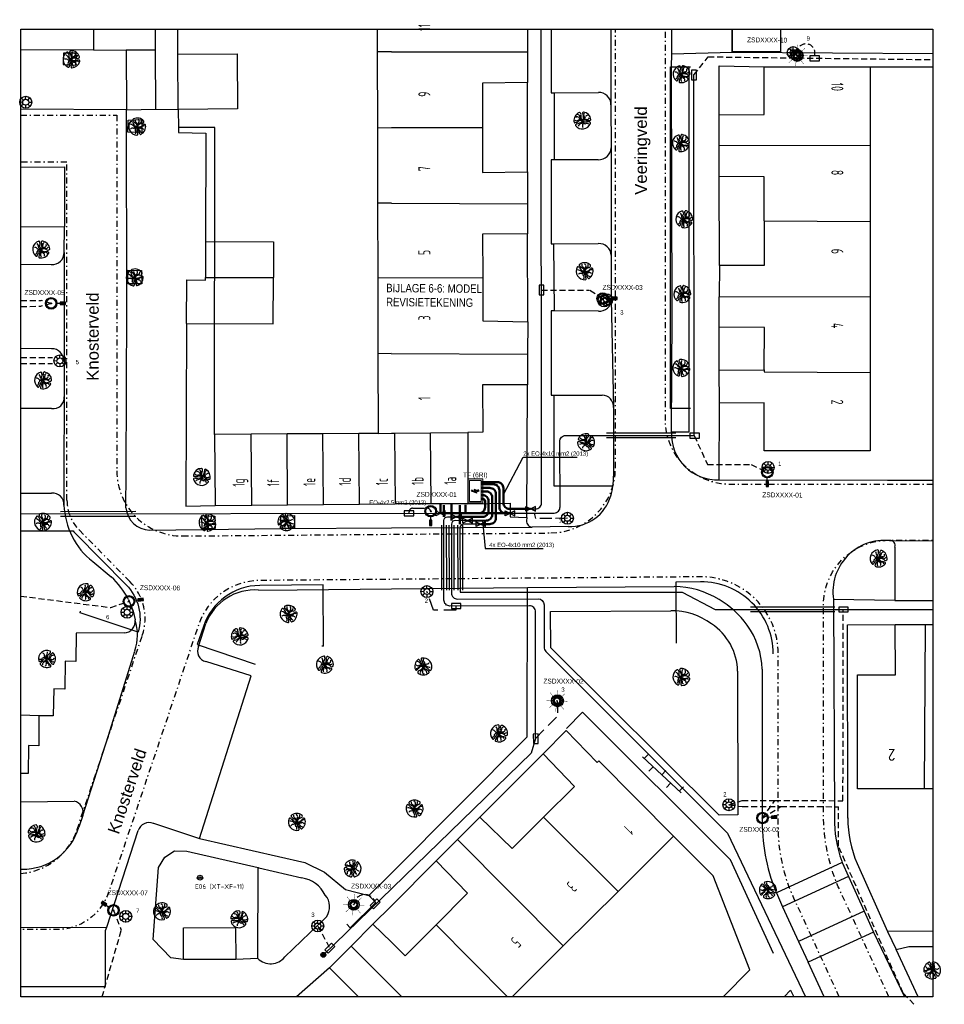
# Model space of a CAD drawing. Header units: metres. Extents: x 114969 to 115413, y 497285 to 497409.
# Tile 1 of 3: x 114969 to 115046, y 497285 to 497367. Entities that reach past the tile are written whole.
import ezdxf
from ezdxf.enums import TextEntityAlignment as Align

# ---------------------------------------------------------------- set-up
doc = ezdxf.new("R2010")
doc.units = ezdxf.units.M
doc.linetypes.add('DASHDOT', pattern=[1, 0.5, -0.25, 0, -0.25])
doc.linetypes.add('HIDDENX2', pattern=[0.75, 0.5, -0.25])
for name, color, linetype in [('0-layout-stempel', 7, 'Continuous'), ('3-nw-rijweg1', 252, 'DASHDOT'), ('3-nw-trb18-20-25', 252, 'Continuous'), ('3-nw-verkeersbord', 252, 'Continuous'), ('6-OV-bs- lichtmastnr', 252, 'Continuous'), ('6-ov-bs-mof', 92, 'Continuous'), ('6-OV-bs-netkabel 4x10mm²', 92, 'Continuous'), ('6-OV-bs-netkabel 4x2.5mm²', 92, 'HIDDENX2'), ('6-OV-nw-kast', 160, 'Continuous'), ('6-ov-nw-lichtmast nr', 2, 'Continuous'), ('6-OV-nw-lm 3.5m - -', 7, 'Continuous'), ('6-OV-nw-lm 5.0m - -', 7, 'Continuous'), ('6-OV-vw-netkabel 4x2.5mm²', 10, 'HIDDENX2'), ('B01_HOOFDGEBOUW', 252, 'Continuous'), ('B02_BIJGEBOUW', 252, 'Continuous'), ('B07_TUSSENMUUR', 252, 'Continuous'), ('B18_DAKRAND-BYG', 252, 'Continuous'), ('Q19_OVLIJNVOBJ', 252, 'Continuous'), ('Q21_LICHTMAST', 252, 'Continuous'), ('Q26_BOOM', 252, 'Continuous'), ('S03_TEGELVERH', 252, 'Continuous'), ('T02_RASTER', 252, 'Continuous'), ('T04_HEG', 252, 'Continuous'), ('V02_KNTOPENVERH', 252, 'Continuous'), ('V03_KNTTEGELPAD', 252, 'Continuous'), ('V06_KNTONVERHARD', 252, 'Continuous'), ('Z02_HUISNUMMER', 252, 'Continuous'), ('Z06_STRAATNAAM', 7, 'Continuous')]:
    doc.layers.add(name, color=color, linetype=linetype)
for name, color, linetype, lineweight in [('6-OV- bs- lichtmast', 252, 'Continuous', 30), ('6-OV-bs-mantelbuis', 124, 'Continuous', 30), ('6-OV-nw-aftakmof', 160, 'Continuous', 30), ('6-OV-nw-eindmof', 160, 'Continuous', 30), ('6-OV-nw-netkabel 4x10mm²', 160, 'Continuous', 50), ('6-OV-nw-netkabel 4x2.5mm²', 160, 'HIDDENX2', 30), ('6-OV-nw-tekst', 2, 'Continuous', 25), ('6-OV-nw-verbindingsmof', 160, 'Continuous', 30), ('6-OV-vw-netkabel 4x10mm²', 10, 'Continuous', 50)]:
    doc.layers.add(name, color=color, linetype=linetype, lineweight=lineweight)
doc.styles.add('NLCS-ISO', font='txt')
doc.styles.get("Standard").update_dxf_attribs({"font": 'isocp.shx'})
doc.styles.add('Stempel', font='arial.ttf')
doc.styles.add('Zaanstad', font='isocp-ie.shx')
doc.styles.add('Zaanstad 1-200 1.8mm', font='ARIALN.TTF', dxfattribs={"height": 0.36})
doc.styles.add('Zaanstad 1-200 2.0mm', font='ARIALN.TTF', dxfattribs={"height": 0.4})
doc.styles.add('Zaanstad 1-200 2.5mm', font='ARIALN.TTF', dxfattribs={"height": 0.5})
doc.dimstyles.new('1-200', dxfattribs={"dimtxt": 0.4, "dimasz": 0.4, "dimexe": 0.2, "dimexo": 0.2, "dimgap": 0.1, "dimtad": 1, "dimzin": 0, "dimdsep": 46, "dimtxsty": 'Zaanstad', "dimcen": 0, "dimclrd": 256, "dimclre": 256, "dimclrt": 2, "dimadec": 0, "dimazin": 0, "dimtfac": 1, "dimtofl": 0, "dimtmove": 0, "dimatfit": 3, "dimfxl": 1, "dimtfill": 1, "dimtolj": 1, "dimtzin": 0, "dimlwd": -1, "dimlwe": -1, "dimarcsym": 0})

# ---------------------------------------------------------------- blocks, each defined once
blk = doc.blocks.new('LM 5.0m Iris2550')
blk.add_hatch(color=256).paths.add_polyline_path([(0.1, 1.2), (-0.1, 1.2), (-0.1, 0.76), (0.1, 0.76)])
h = blk.add_hatch(color=256)
h.paths.add_polyline_path([(-0.48, 0, 1), (0.48, 0, 1)])
h.paths.add_polyline_path([(0.4, 0, -1), (-0.4, 0, -1)], flags=16)
h.paths.add_polyline_path([(0.036, 0, -1), (-0.036, 0, -1)], flags=0)
blk.add_lwpolyline([(0.1, 0.76), (0.1, 1.2), (-0.1, 1.2), (-0.1, 0.76)], close=True)
blk.add_lwpolyline([(0, 0.76), (0, 0.48)])
for radius in [0.48, 0.4, 0.036]:
    blk.add_circle((0, 0), radius)
blk = doc.blocks.new('Q21')
for p, q in [((-0.181, 0.172), (-0.363, 0.343)), ((-0.003, 0.25), (0.001, 0.5)), ((0.173, 0.18), (0.351, 0.353)), ((0.25, 0.008), (0.5, 0.015)), ((-0.25, -0.008), (-0.5, -0.015)), ((-0.186, -0.167), (-0.365, -0.341)), ((-0.01, -0.25), (-0.014, -0.5)), ((0.183, -0.171), (0.357, -0.336))]:
    blk.add_line(p, q)
for radius in [0.498, 0.25]:
    blk.add_circle((0, 0), radius)
blk = doc.blocks.new('6-OV-lichtmast paaltop')
h = blk.add_hatch(color=256)
h.dxf.hatch_style = 1
edge = h.paths.add_edge_path()
edge.add_arc((-0.014, -0.001), 0.39, 0, 360)
edge = h.paths.add_edge_path(flags=16)
edge.add_arc((-0.014, -0.001), 0.243, 0, 360)
edge = h.paths.add_edge_path(flags=16)
edge.add_arc((-0.014, -0.001), 0.0189, 0, 360)
at = {"const_width": 0.03}
for points in [[(-0.173, 0.419), (-0.321, 0.845)], [(0.167, 0.411), (0.362, 0.812)], [(-0.427, 0.177), (-0.84, 0.355)], [(0.404, 0.166), (0.822, 0.333)], [(-0.432, -0.169), (-0.85, -0.336)], [(-0.225, -0.399), (-0.421, -0.804)], [(0.123, -0.43), (0.272, -0.855)], [(0.401, -0.178), (0.799, -0.348)]]:
    blk.add_lwpolyline(points, dxfattribs=at)
for radius in [0.45, 0.243, 0.0189]:
    blk.add_circle((-0.014, -0.001), radius)
blk = doc.blocks.new('Q26')
at = {"layer": 'Q26_BOOM'}
for p, q in [((-0.527, 0.019), (-0.645, 0.034)), ((-0.209, -0.117), (-0.321, -0.128))]:
    blk.add_line(p, q, dxfattribs=at)
for centre, major_axis, start_param, end_param in [((-0.636, 0.097), (-0.0241, 0.0583), 1.024665, 2.606662), ((0.002, -0.002), (0.655, 0.271), 2.535797, 2.596041), ((0.002, -0.002), (-0.271, 0.655), -0.348923, 0.965001), ((-0.362, 0.383), (-0.097, 0.234), 1.768741, 2.853113), ((-0.481, 0.355), (-0.13, 0.314), 2.612349, 3.115767), ((-0.359, 0.255), (-0.072, 0.174), 4.703526, 6.306308), ((-0.184, -0.436), (0.466, 0.192), 1.192285, 1.533115), ((-0.266, -0.187), (-0.124, 0.301), -1.358672, -0.175445), ((-0.279, 0.404), (-0.078, 0.188), 4.139273, 5.498474), ((-0.255, -0.411), (-0.185, 0.447), -0.95315, -0.52522), ((0.351, 0.415), (-0.207, 0.502), 1.344201, 2.052209), ((0.298, 0.257), (-0.15, 0.364), 0.895208, 1.897319), ((0.683, 0.223), (-0.274, 0.663), 1.125564, 1.49745), ((0.447, 0.207), (-0.184, 0.446), 0.631641, 1.066689), ((-0.026, 0.644), (-0.024, 0.0581), -1.004572, -0.351689), ((0.028, 0.232), (-0.09, 0.217), 2.639785, 4.533853), ((-0.011, 0.415), (-0.159, 0.385), 2.780232, 3.75188), ((-0.173, 0.318), (-0.139, 0.337), 3.252571, 3.790453), ((0.139, -0.331), (-0.136, 0.33), -0.976179, 0.002173), ((0.057, -0.251), (-0.097, 0.236), -0.911442, -0.173813), ((-0.08, 0.567), (-0.06, 0.146), 3.564239, 5.278197), ((-0.459, 0.435), (-0.256, 0.62), 3.854582, 4.171499), ((25.92, -1.484), (-9.843, 23.826), 1.099651, 1.108372), ((0.3, 0.553), (-0.0301, 0.0728), -0.885218, 1.098078), ((0.441, 0.337), (-0.073, 0.177), 0.028718, 1.47064), ((0.002, -0.002), (-0.271, 0.655), 4.078991, 5.398213), ((0.497, 0.079), (-0.073, 0.178), -0.754765, 0.559178), ((-0.617, -0.184), (0.0584, 0.0241), 1.745772, 3.037935), ((0.002, -0.002), (-0.271, 0.655), 1.464959, 3.624234), ((-0.536, -0.312), (-0.082, 0.199), -0.463957, 0.1746), ((0.109, 3.256), (-1.303, 3.153), 2.564273, 2.623485), ((-0.134, -0.767), (-0.216, 0.522), -0.37361, 0.286888), ((-0.326, 0.346), (-0.182, 0.442), 2.996155, 3.506677), ((0.066, -0.525), (-0.091, 0.22), 0.235455, 1.35474), ((-0.269, 0.042), (-0.105, 0.254), 3.221347, 4.16076), ((-0.486, -0.063), (-0.188, 0.455), 3.743257, 4.446678), ((0.257, -0.089), (-0.103, 0.249), 0.848462, 2.43257), ((0.267, 0.081), (-0.106, 0.256), 1.481296, 2.199608), ((0.482, 0.379), (-0.246, 0.596), 2.162511, 2.428262), ((0.2, -0.555), (-0.082, 0.198), 4.637852, 6.076476), ((-4.308, -7.414), (-3.3, 7.989), -0.957067, -0.938241), ((-0.064, -1.385), (-0.459, 1.11), -0.903177, -0.680196), ((0.567, 0.21), (-0.155, 0.376), 2.104221, 2.592109), ((0.458, 0.22), (-0.107, 0.26), 2.299271, 3.390767), ((0.632, 0.34), (-0.209, 0.506), 2.511689, 2.773665), ((0.485, -0.406), (-0.0301, 0.0729), 3.623097, 5.379167), ((0.644, -0.16), (-0.0181, 0.0439), 2.775145, 4.077837)]:
    blk.add_ellipse(centre, major_axis=major_axis, ratio=1, start_param=start_param, end_param=end_param, dxfattribs=at)
blk = doc.blocks.new('S026')
for p, q in [((0, 0), (4.401, 0)), ((0.2, 0.5), (0.2, 0)), ((1.2, 0), (1.2, -0.5)), ((2.201, 0.5), (2.201, 0)), ((3.201, 0), (3.201, -0.5)), ((4.201, 0.5), (4.201, 0))]:
    blk.add_line(p, q)
blk = doc.blocks.new('N-SIE-VERKEERSBORD_PAAL')
blk.add_line((-0.3, 0), (0.3, 0))
for radius in [0.2, 0.0745]:
    blk.add_circle((0, 0), radius)
at = {"style": 'NLCS-ISO'}
blk.add_attdef('VERKEERSBORD', (0.2, 0.202), '', height=0.4, dxfattribs=at)
blk = doc.blocks.new('SKL-ET_TRANSFORMATORSTATION')
at = {"linetype": 'ByBlock', "lineweight": 0}
h = blk.add_hatch(color=0, dxfattribs=at)
h.paths.add_polyline_path([(1.45, -0.9), (1.45, 0.9), (-1.45, 0.9), (-1.45, -0.9)])
h.paths.add_polyline_path([(1.25, 0.7), (1.25, -0.7), (-1.25, -0.7), (-1.25, 0.7)], flags=16)
h = blk.add_hatch(color=7, dxfattribs=at)
edge = h.paths.add_edge_path()
edge.add_line((-0.03, 0.48), (-0.26, -0.17))
edge.add_line((-0.26, -0.17), (0.02, -0.05))
edge.add_line((0.02, -0.05), (-0.03, -0.28))
edge.add_line((-0.03, -0.28), (-0.11, -0.22))
edge.add_line((-0.11, -0.22), (-0.04, -0.46))
edge.add_line((-0.04, -0.46), (0.16, -0.31))
edge.add_line((0.16, -0.31), (0.06, -0.31))
edge.add_line((0.06, -0.31), (0.21, 0.15))
edge.add_line((0.21, 0.15), (-0.05, 0.04))
edge.add_line((-0.05, 0.04), (0.15, 0.42))
edge.add_arc((0.1, 0.58), 0.173, 218.3775, 285.2204, ccw=False)
at = {"color": 0, "linetype": 'ByBlock', "lineweight": 0}
blk.add_line((1.25, 0.7), (-1.25, 0.7), dxfattribs=at)
blk.add_line((-1.25, 0.7), (-1.25, -0.7))
for points in [[(-1.45, -0.9), (1.45, -0.9), (1.45, 0.9), (-1.45, 0.9)], [(-1.25, -0.7), (1.25, -0.7), (1.25, 0.7), (-1.25, 0.7)]]:
    blk.add_lwpolyline(points, close=True, dxfattribs=at)
at = {"color": 7, "linetype": 'ByBlock', "lineweight": 0}
blk.add_lwpolyline([(-0.03, 0.48), (-0.26, -0.17), (0.02, -0.05), (-0.03, -0.28), (-0.11, -0.22), (-0.04, -0.46), (0.16, -0.31), (0.06, -0.31), (0.21, 0.15), (-0.05, 0.04), (0.15, 0.42, -0.300218)], format="xyb", close=True, dxfattribs=at)
at = {"layer": '6-OV-nw-tekst', "style": 'Zaanstad 1-200 1.8mm'}
blk.add_attdef('TYPE', text='', height=0.36, dxfattribs=at).set_placement((-0.73, -0.02), align=Align.MIDDLE_CENTER)
blk = doc.blocks.new('6-eindmof')
at = {"linetype": 'ByBlock', "lineweight": -2, "ltscale": 0.3}
h = blk.add_hatch(color=0, dxfattribs=at)
h.dxf.hatch_style = 1
edge = h.paths.add_edge_path()
edge.add_arc((0, 0), 0.199, 0, 360)
at = {"color": 0, "linetype": 'ByBlock', "lineweight": -2, "ltscale": 0.3}
blk.add_circle((0, 0), 0.199, dxfattribs=at)
blk = doc.blocks.new('6-verbindingsmof')
at = {"color": 0, "linetype": 'ByBlock', "lineweight": -2, "ltscale": 0.3}
blk.add_lwpolyline([(0.4, 0.2), (-0.4, -0.2), (-0.4, 0.2), (0.4, -0.2)], close=True, dxfattribs=at)
blk = doc.blocks.new('6-mof')
blk.add_lwpolyline([(-0.4, 0.2), (-0.4, -0.2), (0.4, -0.2), (0.4, 0.2)], close=True)
blk = doc.blocks.new('6-aftakmof')
at = {"color": 0, "linetype": 'ByBlock', "lineweight": -2, "ltscale": 0.3}
blk.add_lwpolyline([(-0.4, 0.2), (-0.4, -0.2), (0.4, -0.2), (0.4, 0.2)], close=True, dxfattribs=at)

msp = doc.modelspace()

# ---------------------------------------------------------------- linework, layer by layer
at = {"layer": '0-layout-stempel', "ltscale": 2.5}
msp.add_lwpolyline([(114969.114, 497366.018), (115045.118, 497366.018), (115045.118, 497285.32), (114969.114, 497285.32)], close=True, dxfattribs=at)
at = {"layer": '3-nw-rijweg1'}
for p, q in [((115018.676, 497329.423), (115018.676, 497366.018)), ((114969.114, 497358.84), (114977.129, 497358.84)), ((114977.129, 497358.84), (114977.128, 497329.171)), ((114972.969, 497354.93), (114969.114, 497354.93)), ((114972.968, 497326.741), (114972.969, 497354.93)), ((114978.202, 497319.964), (114973.999, 497324.227)), ((114982.592, 497323.75), (115013.301, 497324.003)), ((114973.811, 497299.278), (114979.245, 497315.453))]:
    msp.add_line(p, q, dxfattribs=at)
at = {"layer": '3-nw-rijweg1', "flags": 128}
for points in [[(115045.118, 497328.049), (115028.256, 497328.049, -0.414214), (115022.836, 497333.469), (115022.836, 497366.018)], [(115041.471, 497285.32), (115037.418, 497294.124, -0.108276), (115036.005, 497300.572), (115036.005, 497317.969, -0.414214), (115041.425, 497323.389), (115045.118, 497323.389)], [(115037.332, 497285.32), (115033.581, 497293.468, -0.108276), (115032.245, 497299.565), (115032.245, 497313.926, 0.416623), (115025.772, 497320.345), (115023.403, 497320.326), (114994.604, 497320.089), (114989.028, 497320.043, 0.319902), (114983.935, 497316.35), (114983.327, 497314.541), (114976.441, 497294.045, -0.322169), (114972.1, 497290.924), (114969.114, 497290.924)]]:
    msp.add_lwpolyline(points, format="xyb", dxfattribs=at)
at = {"layer": '3-nw-rijweg1'}
for centre, radius, start, end in [((114982.548, 497329.17), 5.42, 179.99671, 270.47094), ((115013.256, 497329.423), 5.42, 270.47094, 0), ((114976.548, 497326.741), 3.58, 179.99625, 193.72725), ((114976.548, 497326.741), 3.58, 193.72725, 224.60305), ((114975.055, 497316.861), 4.42, 341.42922, 44.60305), ((114968.673, 497301.004), 5.42, 274.66662, 341.42922)]:
    msp.add_arc(centre, radius, start, end, dxfattribs=at)
at = {"layer": '3-nw-trb18-20-25'}
for points in [[(115024.916, 497334.369), (115023.256, 497334.369), (115023.256, 497362.869), (115024.916, 497362.869)], [(114974.058, 497317.345), (114974.106, 497317.488)], [(114994.349, 497314.567), (114994.199, 497314.566)]]:
    msp.add_lwpolyline(points, dxfattribs=at)
for points in [[(114969.114, 497324.17), (114973.483, 497324.17, 0.020163), (114973.7, 497323.932), (114977.903, 497319.67, -0.273303), (114978.89, 497315.722), (114974.058, 497317.345)], [(114994.349, 497314.567), (114994.307, 497319.667), (114989.032, 497319.623, 0.319902), (114984.333, 497316.216), (114983.821, 497314.692), (114988.656, 497313.068)], [(115031.825, 497313.926, 0.416623), (115025.776, 497319.925), (115023.706, 497319.908), (115023.747, 497314.808)]]:
    msp.add_lwpolyline(points, format="xyb", dxfattribs=at)
at = {"layer": '6-OV-bs-mantelbuis'}
for p, q in [((115023.702, 497332.323), (115017.943, 497332.33)), ((115023.702, 497331.923), (115017.942, 497331.93)), ((114972.439, 497325.804), (114978.708, 497325.811)), ((114972.44, 497325.404), (114978.709, 497325.411)), ((115004.168, 497324.648), (115004.188, 497319.23)), ((115004.568, 497324.65), (115004.588, 497319.232)), ((115004.796, 497324.65), (115004.817, 497319.231)), ((115005.196, 497324.651), (115005.217, 497319.233)), ((115005.519, 497324.65), (115005.54, 497319.231)), ((115005.919, 497324.651), (115005.94, 497319.233)), ((115036.956, 497317.826), (115029.943, 497317.826)), ((115036.956, 497317.426), (115029.943, 497317.426))]:
    msp.add_line(p, q, dxfattribs=at)
at = {"layer": '6-OV-bs-netkabel 4x10mm²'}
for points in [[(115011.601, 497326.015), (115012.01, 497326.015, 0.414214), (115012.51, 497326.515), (115012.496, 497366.018)], [(115009.897, 497325.645), (115013.569, 497325.666, 0.424919), (115014.059, 497326.193), (115014.057, 497326.242), (115014.04, 497331.632, -0.415484), (115014.54, 497332.134), (115025.239, 497332.121), (115025.239, 497332.121), (115025.221, 497362.201)], [(115012.021, 497306.862), (115012.021, 497306.862), (115012.012, 497317.425, 0.414507), (115011.511, 497317.924), (115004.885, 497317.912, -0.414498), (115004.384, 497318.412), (115004.378, 497325.04, -0.414481), (115004.678, 497325.341), (115005.442, 497325.341)], [(115006.355, 497325.025), (115005.309, 497325.041, 0.414214), (115005.009, 497324.741), (115005.009, 497318.994, 0.414791), (115005.51, 497318.494), (115012.224, 497318.508, -0.413779), (115012.725, 497318.009), (115012.737, 497314.484, 0.19764), (115012.883, 497314.132), (115028.016, 497298.956), (115034.501, 497285.32)], [(115007.458, 497324.741), (115006.02, 497324.741, 0.415338), (115005.72, 497324.44), (115005.74, 497319.077), (115024.227, 497319.056), (115026.979, 497317.626), (115037.269, 497317.626), (115045.118, 497317.63)]]:
    msp.add_lwpolyline(points, format="xyb", dxfattribs=at)
for points in [[(114969.114, 497325.6), (115004.098, 497325.641)], [(115012.021, 497306.862), (115011.653, 497305.642), (114994.332, 497288.823)]]:
    msp.add_lwpolyline(points, dxfattribs=at)
at = {"layer": '6-OV-bs-netkabel 4x2.5mm²'}
msp.add_lwpolyline([(115033.81, 497363.829, -1.341625), (115035.265, 497363.79, -0.601306)], format="xyb", dxfattribs=at)
for points in [[(115025.221, 497362.201), (115026.41, 497363.709), (115045.118, 497363.471)], [(115012.504, 497344.244), (115016.498, 497344.244)], [(115017.613, 497343.554), (115016.498, 497344.244)], [(115025.239, 497332.121), (115026.338, 497329.712), (115029.989, 497329.699)], [(115029.989, 497329.699), (115031.331, 497329.069)], [(114969.114, 497318.738), (114976.615, 497317.786)], [(114976.615, 497317.786), (114978.136, 497318.301)], [(115031.955, 497301.683), (115037.637, 497301.679), (115037.649, 497317.626)], [(115030.925, 497300.233), (115031.955, 497301.683)], [(115030.925, 497300.233), (115032.47, 497301.182)], [(115032.47, 497301.182), (115037.257, 497301.179)], [(115042.652, 497285.631), (115037.255, 497297.886), (115037.257, 497301.179)], [(114976.847, 497292.533), (114977.493, 497290.881)], [(114975.897, 497285.32), (114977.493, 497290.881)], [(115043.541, 497284.698), (115042.652, 497285.631)]]:
    msp.add_lwpolyline(points, dxfattribs=at)
at = {"layer": '6-OV-bs-netkabel 4x2.5mm²', "ltscale": 2}
for points in [[(115013.814, 497310.01), (115013.861, 497308.751)], [(115012.021, 497306.862), (115013.861, 497308.751)]]:
    msp.add_lwpolyline(points, dxfattribs=at)
at = {"layer": '6-OV-nw-netkabel 4x10mm²'}
for points in [[(115007.486, 497328.248), (115008.833, 497328.248, -0.414214), (115009.333, 497327.748), (115009.333, 497326.515, 0.414313), (115009.834, 497326.015), (115011.601, 497326.015)], [(115007.486, 497327.46), (115007.905, 497327.46, -0.414214), (115008.405, 497326.96), (115008.405, 497325.541, -0.414214), (115007.905, 497325.041), (115006.355, 497325.025)], [(115007.486, 497327.76), (115008.205, 497327.76, -0.414214), (115008.705, 497327.26), (115008.705, 497325.241, -0.414214), (115008.205, 497324.741), (115007.458, 497324.741)], [(115009.897, 497325.645), (115009.897, 497325.645), (115009.506, 497325.645, -0.414537), (115009.005, 497326.145), (115009.005, 497327.56, 0.414214), (115008.505, 497328.06), (115007.486, 497328.06)], [(115004.098, 497325.641), (115007.305, 497325.641, 0.414214), (115007.805, 497326.141), (115007.805, 497326.66, 0.414214), (115007.605, 497326.86), (115007.486, 497326.86)], [(115005.442, 497325.341), (115007.605, 497325.341, 0.414214), (115008.105, 497325.841), (115008.105, 497326.66, 0.414214), (115007.605, 497327.16), (115007.486, 497327.16)]]:
    msp.add_lwpolyline(points, format="xyb", dxfattribs=at)
at = {"layer": '6-OV-nw-netkabel 4x2.5mm²'}
for points in [[(114969.114, 497343.389), (114970.809, 497343.389)], [(114971.649, 497343.146), (114970.809, 497343.389)], [(114971.649, 497343.146), (114970.809, 497342.903)], [(114969.114, 497342.898), (114970.809, 497342.903)]]:
    msp.add_lwpolyline(points, dxfattribs=at)
at = {"layer": '6-OV-nw-netkabel 4x2.5mm²', "ltscale": 2}
msp.add_lwpolyline([(115001.471, 497325.638), (115001.471, 497325.764, -0.414214), (115001.771, 497326.064), (115002.985, 497326.064, -0.400493), (115003.285, 497325.778), (115003.286, 497325.75)], format="xyb", dxfattribs=at)
at = {"layer": '6-OV-nw-netkabel 4x2.5mm²'}
msp.add_lwpolyline([(114998.691, 497293.057, 0.902334), (114996.882, 497293.005, -0.386093)], format="xyb", dxfattribs=at)
at = {"layer": '6-OV-vw-netkabel 4x10mm²'}
for points in [[(115004.098, 497325.641), (115004.098, 497326.372)], [(115004.378, 497325.341), (115004.377, 497326.324)], [(115005.009, 497326.367), (115005.009, 497325.041)], [(115005.712, 497326.309), (115005.718, 497324.741)], [(115006.171, 497326.351), (115006.168, 497325.641), (115009.897, 497325.646)]]:
    msp.add_lwpolyline(points, dxfattribs=at)
at = {"layer": '6-OV-vw-netkabel 4x2.5mm²'}
for points in [[(114969.114, 497338.628), (114971.75, 497338.628)], [(114969.114, 497338.128), (114971.75, 497338.128)], [(115028.131, 497301.334), (115029.224, 497301.685)], [(115028.131, 497301.334), (115029.237, 497301.185)], [(115029.224, 497301.685), (115031.955, 497301.683)], [(115029.237, 497301.185), (115032.47, 497301.182)], [(114993.862, 497291.228), (114994.877, 497289.374)]]:
    msp.add_lwpolyline(points, dxfattribs=at)
at = {"layer": '6-OV-vw-netkabel 4x2.5mm²', "ltscale": 2}
for points in [[(115014.674, 497325.229), (115013.381, 497325.207), (115012.053, 497325.208), (115011.931, 497325.647)], [(115005.369, 497317.913), (115005.369, 497317.578), (115003.502, 497317.578), (115002.962, 497319.117)]]:
    msp.add_lwpolyline(points, dxfattribs=at)
at = {"layer": 'B01_HOOFDGEBOUW', "linetype": 'Continuous'}
for p, q in [((114998.82, 497366.018), (114998.824, 497364.119)), ((114998.824, 497364.119), (114998.839, 497357.77)), ((114998.839, 497357.77), (114998.853, 497351.502)), ((115039.908, 497356.287), (115039.906, 497349.981)), ((114998.853, 497351.502), (114998.867, 497345.271)), ((115039.906, 497349.981), (115039.905, 497343.677)), ((114998.867, 497345.271), (114998.882, 497338.954)), ((115039.905, 497343.677), (115039.903, 497337.373)), ((114998.882, 497338.954), (114998.897, 497332.31)), ((114991.306, 497332.262), (114988.316, 497332.244)), ((114994.296, 497332.281), (114991.306, 497332.262)), ((114997.286, 497332.299), (114994.296, 497332.281)), ((114998.897, 497332.31), (114997.286, 497332.299)), ((114988.369, 497326.32), (114991.359, 497326.346)), ((114991.359, 497326.346), (114994.349, 497326.372)), ((114994.349, 497326.372), (114997.339, 497326.399)), ((114997.339, 497326.399), (115000.322, 497326.423)), ((115003.319, 497326.431), (115000.322, 497326.423)), ((115045.118, 497302.655), (115044.434, 497302.656)), ((115018.888, 497294.115), (115014.32, 497289.563)), ((115014.32, 497289.563), (115010.063, 497285.32))]:
    msp.add_line(p, q, dxfattribs=at)
for points in [[(114998.82, 497366.018), (114998.824, 497364.119), (114998.839, 497357.77), (114998.853, 497351.502), (114998.867, 497345.29), (114998.882, 497338.954), (114998.897, 497332.31)], [(115011.344, 497366.018), (115011.343, 497364.13)], [(115011.343, 497364.13), (115011.342, 497361.561), (115007.583, 497361.522), (115007.596, 497357.781)], [(115027.321, 497356.311), (115027.321, 497358.874), (115031.077, 497358.907), (115031.055, 497362.86), (115039.91, 497362.884), (115039.908, 497356.287)], [(115007.596, 497357.781), (115007.609, 497354.058), (115011.345, 497354.106), (115011.344, 497351.439)], [(115031.079, 497350.022), (115031.079, 497353.698), (115027.32, 497353.737), (115027.321, 497356.311)], [(115011.344, 497351.439), (115011.343, 497348.956), (115007.6, 497348.92), (115007.612, 497345.243)], [(115031.079, 497350.022), (115031.079, 497346.308), (115027.337, 497346.309), (115027.332, 497343.687)], [(115007.612, 497345.243), (115007.623, 497341.7), (115011.361, 497341.61), (115011.351, 497338.926)], [(115031.074, 497337.617), (115031.084, 497341.128), (115027.327, 497341.166), (115027.332, 497343.687)], [(115011.351, 497338.926), (115011.342, 497336.356), (115007.594, 497336.352), (115007.614, 497332.405), (115006.363, 497332.389)], [(115039.903, 497337.373), (115039.901, 497330.864), (115031.072, 497330.85), (115031.074, 497334.866), (115027.334, 497334.825), (115027.323, 497337.588), (115031.074, 497337.617)], [(115006.363, 497332.389), (115006.366, 497326.44), (115003.319, 497326.431)], [(114988.316, 497332.244), (114985.266, 497332.225), (114985.319, 497326.293), (114988.369, 497326.32)], [(115044.434, 497302.656), (115038.84, 497302.661), (115038.85, 497312.176), (115042.015, 497312.167), (115041.998, 497316.375), (115044.519, 497316.371)], [(115044.519, 497316.371), (115045.118, 497316.37)], [(115012.688, 497300.292), (115015.257, 497302.866), (115012.648, 497305.586), (115014.572, 497307.53), (115017.148, 497304.863), (115017.277, 497304.992), (115023.518, 497298.73), (115018.888, 497294.115)], [(115005.525, 497298.446), (115007.367, 497300.293), (115010.081, 497297.681), (115012.688, 497300.292)], [(115003.726, 497291.32), (115006.359, 497293.958), (115003.739, 497296.656), (115005.525, 497298.446)], [(115000, 497289.871), (114998.464, 497291.37), (114996.653, 497289.551)], [(115000, 497289.871), (115001.154, 497288.744), (115003.726, 497291.32)], [(114996.653, 497289.551), (114994.841, 497287.732), (114997.253, 497285.32)]]:
    msp.add_lwpolyline(points, dxfattribs=at)
at = {"layer": 'B02_BIJGEBOUW'}
msp.add_lwpolyline([(115032.443, 497366.018), (115032.441, 497364.134), (115028.441, 497364.14), (115028.443, 497366.018)], dxfattribs=at)
at = {"layer": 'B02_BIJGEBOUW', "linetype": 'Continuous'}
msp.add_lwpolyline([(114982.683, 497288.427), (114982.683, 497291.065), (114987.003, 497291.09), (114987.028, 497288.423)], close=True, dxfattribs=at)
at = {"layer": 'B07_TUSSENMUUR', "linetype": 'Continuous'}
for p, q in [((115000.001, 497364.122), (114998.824, 497364.119)), ((115000.001, 497364.122), (115011.343, 497364.13)), ((115000, 497357.773), (114998.839, 497357.77)), ((115007.596, 497357.781), (115000, 497357.773)), ((115039.908, 497356.287), (115027.321, 497356.311)), ((114999.999, 497351.505), (114998.853, 497351.502)), ((114999.999, 497351.505), (115011.344, 497351.439)), ((115031.079, 497350.022), (115039.906, 497349.981)), ((114984.517, 497345.303), (114990.174, 497345.299)), ((115007.612, 497345.243), (114998.867, 497345.271)), ((115039.905, 497343.677), (115027.332, 497343.687)), ((114999.996, 497338.957), (114998.882, 497338.954)), ((114999.996, 497338.957), (115011.351, 497338.926)), ((114991.359, 497326.346), (114991.306, 497332.262)), ((114994.349, 497326.372), (114994.296, 497332.281)), ((114997.339, 497326.399), (114997.286, 497332.299)), ((114998.897, 497332.31), (115000, 497332.331)), ((115000, 497332.331), (115000.274, 497332.333)), ((115000.274, 497332.333), (115003.266, 497332.361)), ((115000.274, 497332.333), (115000.322, 497326.423)), ((115003.266, 497332.361), (115006.363, 497332.389)), ((115003.319, 497326.431), (115003.266, 497332.361)), ((114988.369, 497326.32), (114988.316, 497332.244)), ((115044.434, 497302.656), (115044.519, 497316.371)), ((115012.688, 497300.292), (115018.888, 497294.115)), ((115014.32, 497289.563), (115005.525, 497298.446)), ((115003.726, 497291.32), (115009.69, 497285.32)), ((114996.653, 497289.551), (115000, 497286.193)), ((115000.872, 497285.32), (115000, 497286.193))]:
    msp.add_line(p, q, dxfattribs=at)
msp.add_lwpolyline([(115031.074, 497337.617), (115031.073, 497337.435), (115039.903, 497337.373)], dxfattribs=at)
at = {"layer": 'B18_DAKRAND-BYG', "linetype": 'Continuous'}
for p, q in [((114980.346, 497364.263), (114980.338, 497366.018)), ((114975.182, 497364.284), (114977.914, 497364.273)), ((114980.346, 497364.263), (114977.914, 497364.273)), ((114982.237, 497359.328), (114982.209, 497363.938)), ((114984.524, 497348.299), (114984.517, 497345.303))]:
    msp.add_line(p, q, dxfattribs=at)
for points in [[(114975.189, 497366.018), (114975.182, 497364.284)], [(114982.209, 497363.938), (114987.157, 497363.968), (114987.185, 497359.359), (114982.237, 497359.328)], [(114984.524, 497348.299), (114990.181, 497348.287), (114990.174, 497345.299)], [(114982.936, 497341.48), (114982.949, 497345.118), (114984.517, 497345.091), (114984.517, 497345.303)], [(114982.936, 497341.48), (114990.161, 497341.455), (114990.174, 497345.299)]]:
    msp.add_lwpolyline(points, dxfattribs=at)
at = {"layer": 'Q19_OVLIJNVOBJ'}
for p, q in [((115018.301, 497366.018), (115018.302, 497359.714)), ((115023.364, 497363.946), (115023.366, 497366.018)), ((115018.307, 497356.113), (115018.322, 497347.156)), ((115018.32, 497343.464), (115018.506, 497334.456)), ((115000, 497324.429), (115011.733, 497324.496)), ((115041.522, 497323.367), (115045.118, 497323.345)), ((115037.558, 497296.513), (115032.093, 497294.007)), ((115038.083, 497295.345), (115032.594, 497292.831)), ((115039.41, 497292.455), (115033.932, 497289.928)), ((115040.18, 497290.719), (115034.749, 497288.199))]:
    msp.add_line(p, q, dxfattribs=at)
for points in [[(114977.878, 497326.1), (114977.896, 497328.991), (114977.95, 497342.889), (114977.924, 497359.298), (114969.114, 497359.334)], [(114969.114, 497354.507), (114972.755, 497354.528), (114972.754, 497349.544)], [(114972.735, 497347.401), (114972.726, 497342.838), (114972.73, 497338.364)], [(114972.736, 497335.35), (114972.712, 497329.085), (114972.714, 497326.328)], [(114979.858, 497324.241), (114990.809, 497324.376), (115000, 497324.429)], [(114974.291, 497300.437), (114976.433, 497307.111), (114978.613, 497314.16)], [(114969.114, 497291.103), (114976.297, 497291.142)]]:
    msp.add_lwpolyline(points, dxfattribs=at)
for centre, radius, start, end in [((114979.918, 497326.289), 2.049, 185.29043, 268.32014), ((114974.83, 497315.503), 4.014, 340.45718, 18.21966)]:
    msp.add_arc(centre, radius, start, end, dxfattribs=at)
at = {"layer": 'T02_RASTER'}
msp.add_lwpolyline([(114985.266, 497332.225), (114985.284, 497357.823), (114982.263, 497357.823)], dxfattribs=at)
at = {"layer": 'T04_HEG'}
msp.add_lwpolyline([(115027.64, 497285.32), (115029.885, 497287.581), (115026.824, 497295.4), (115023.518, 497298.73)], dxfattribs=at)
at = {"layer": 'V02_KNTOPENVERH'}
for p, q in [((114982.209, 497363.938), (114982.196, 497366.018)), ((115018.302, 497359.714), (115018.307, 497356.113)), ((114982.237, 497359.328), (114982.263, 497357.823)), ((115018.322, 497347.156), (115018.32, 497343.464)), ((114972.73, 497338.364), (114972.736, 497335.35)), ((115018.506, 497334.456), (115018.507, 497328.726)), ((115014.737, 497324.53), (115011.733, 497324.496)), ((114975.109, 497321.622), (114976.659, 497320.347)), ((115036.853, 497318.371), (115036.922, 497300.254)), ((114983.928, 497314.529), (114984.532, 497316.445)), ((115030.896, 497312.637), (115030.909, 497300.298)), ((114974.291, 497300.437), (114973.947, 497299.473)), ((114988.865, 497288.509), (114988.91, 497296.097))]:
    msp.add_line(p, q, dxfattribs=at)
for points in [[(115013.315, 497366.018), (115013.315, 497360.7), (115013.587, 497360.703), (115017.255, 497360.74)], [(115023.354, 497332.399), (115023.393, 497342.222), (115023.353, 497362.869), (115023.364, 497363.946), (115028.405, 497364.088), (115028.399, 497366.018)], [(114969.114, 497364.308), (114975.182, 497364.284)], [(114977.914, 497364.273), (114977.924, 497359.298), (114980.367, 497359.329), (114982.237, 497359.328)], [(114982.263, 497357.823), (114982.27, 497357.402), (114984.543, 497357.346), (114984.524, 497348.299)], [(115017.234, 497355.124), (115013.585, 497355.116), (115013.317, 497355.115), (115013.325, 497348.117), (115013.553, 497348.118), (115017.247, 497348.132)], [(114972.735, 497347.401), (114972.754, 497349.544), (114969.114, 497349.506)], [(114969.114, 497346.415), (114971.659, 497346.398)], [(115017.264, 497342.511), (115013.603, 497342.522), (115013.331, 497342.523), (115013.323, 497335.493), (115013.578, 497335.495), (115017.559, 497335.496)], [(114982.936, 497341.48), (114982.883, 497326.241), (114985.319, 497326.293)], [(114971.685, 497339.369), (114969.114, 497339.387)], [(114971.691, 497334.373), (114969.114, 497334.39)], [(115027.331, 497328.442), (115041.356, 497328.404), (115045.118, 497328.403)], [(114969.114, 497327.325), (114971.683, 497327.333)], [(115006.366, 497326.44), (115009.896, 497326.495), (115009.898, 497325.337), (115011.277, 497325.291), (115011.266, 497325.014)], [(115041.971, 497322.814), (115041.959, 497318.39), (115041.959, 497318.375), (115045.118, 497318.372)], [(114988.936, 497319.246), (114992.159, 497319.264), (115000, 497319.354)], [(115000, 497319.354), (115011.339, 497319.464), (115023.571, 497319.545)], [(114978.084, 497318.456), (114978.476, 497317.495), (114978.643, 497316.758)], [(114977.726, 497315.687), (114973.728, 497315.66), (114973.703, 497313.297), (114972.811, 497313.319), (114972.796, 497310.988), (114971.866, 497310.996), (114971.826, 497308.745), (114970.621, 497308.746), (114970.622, 497306.258), (114969.768, 497306.27), (114969.746, 497303.937), (114969.114, 497303.952)], [(114980.172, 497299.79), (114984.022, 497298.533), (114988.318, 497312.095), (114984.55, 497313.28)], [(114970.621, 497308.746), (114969.114, 497308.81)], [(114969.114, 497301.59), (114973.58, 497301.648)], [(114969.114, 497286.172), (114976.178, 497286.188), (114976.175, 497290.856), (114976.297, 497291.142), (114978.906, 497299.183)], [(115037.531, 497296.646), (115037.558, 497296.513), (115038.083, 497295.345), (115039.41, 497292.455), (115040.18, 497290.719)], [(114969.114, 497295.969), (114969.203, 497295.965)], [(115032.044, 497294.11), (115032.093, 497294.007), (115032.594, 497292.831), (115033.932, 497289.928), (115034.749, 497288.199)], [(115040.18, 497290.719), (115042.765, 497285.32)], [(115036.076, 497285.32), (115034.749, 497288.199)]]:
    msp.add_lwpolyline(points, dxfattribs=at)
for points in [[(114973.717, 497363.009), (114973.742, 497364.021), (114972.67, 497364.009), (114972.647, 497363.072)], [(114978.079, 497358.432), (114979.201, 497358.485), (114979.213, 497357.393), (114978.031, 497357.411)], [(114979.188, 497345.896), (114979.197, 497344.781), (114978.039, 497344.785), (114978.033, 497345.917)], [(114984.218, 497325.446), (114985.299, 497325.415), (114985.325, 497324.376), (114984.238, 497324.348)], [(114991.923, 497325.467), (114991.921, 497324.419), (114990.809, 497324.376), (114990.801, 497325.414)]]:
    msp.add_lwpolyline(points, close=True, dxfattribs=at)
for centre, radius, start, end in [((115017.282, 497359.722), 1.02, 359.56869, 91.53629), ((115017.276, 497356.155), 1.032, 267.67, 357.66445), ((115017.299, 497347.111), 1.024, 2.5439, 92.92462), ((114971.736, 497347.394), 0.999, 265.56975, 0.40824), ((115017.38, 497343.444), 0.94, 262.90267, 1.22742), ((114971.675, 497338.312), 1.057, 2.80433, 89.43135), ((114971.812, 497335.291), 0.925, 262.45891, 3.63028), ((115017.566, 497334.551), 0.945, 354.20477, 90.43574), ((115027.129, 497332.216), 3.779, 177.22216, 273.06671), ((115013.536, 497328.548), 4.975, 352.71293, 2.04981), ((114971.76, 497326.381), 0.955, 356.81817, 94.64509), ((115013.58, 497328.557), 4.932, 342.79617, 352.54652), ((115014.851, 497328.116), 3.588, 268.18593, 343.51527), ((114979.034, 497326.582), 6.325, 182.30169, 231.64365), ((115011.758, 497324.988), 0.492, 176.93775, 267.13434), ((115041.101, 497319.08), 4.308, 84.39774, 188.13717), ((115041.587, 497322.962), 0.411, 338.9175, 99.10618), ((114972.294, 497315.576), 6.467, 26.45123, 47.54991), ((114988.645, 497314.84), 4.415, 86.22568, 158.68807), ((115023.425, 497312.098), 7.448, 58.57474, 88.87541), ((115023.476, 497311.89), 7.6, 35.67781, 59.72369), ((115038.008, 497318.608), 1.179, 186.74245, 191.61865), ((114977.746, 497316.598), 0.911, 268.72586, 10.13329), ((115024.389, 497312.491), 6.508, 1.28424, 36.06995), ((114984.718, 497314.143), 0.879, 153.9618, 258.98465), ((114973.336, 497300.691), 0.988, 345.12687, 75.70909), ((115046.203, 497299.905), 15.299, 178.52872, 202.25855), ((115047.093, 497300.115), 10.172, 179.21922, 199.94226), ((114969.278, 497300.826), 4.861, 269.12048, 343.84243), ((114979.822, 497298.894), 0.961, 68.6528, 162.50559)]:
    msp.add_arc(centre, radius, start, end, dxfattribs=at)
at = {"layer": 'V03_KNTTEGELPAD'}
for p, q in [((114980.367, 497359.329), (114980.346, 497364.263)), ((115039.91, 497362.884), (115045.118, 497362.884)), ((115011.345, 497354.106), (115011.342, 497361.561)), ((115013.585, 497355.116), (115013.587, 497360.703)), ((115027.337, 497346.309), (115027.32, 497353.737)), ((115011.361, 497341.61), (115011.343, 497348.956)), ((115013.603, 497342.522), (115013.553, 497348.118)), ((115027.323, 497337.588), (115027.327, 497341.166)), ((115011.277, 497325.291), (115011.342, 497336.356)), ((115027.331, 497328.442), (115027.334, 497334.825)), ((115036.837, 497318.47), (115041.959, 497318.39)), ((115007.367, 497300.293), (115012.648, 497305.586)), ((115000, 497292.909), (115003.739, 497296.656)), ((115000, 497295.64), (114998.125, 497293.758)), ((114998.464, 497291.37), (115000, 497292.909)), ((114994.584, 497291.983), (114991.112, 497288.649)), ((114988.865, 497288.509), (114987.028, 497288.423))]:
    msp.add_line(p, q, dxfattribs=at)
for points in [[(115028.405, 497364.088), (115045.118, 497363.992)], [(115023.353, 497362.869), (115024.786, 497362.892), (115024.794, 497332.411), (115023.354, 497332.399)], [(115027.321, 497358.874), (115027.317, 497362.963), (115031.055, 497362.86)], [(115018.471, 497327.917), (115013.56, 497327.907), (115013.578, 497335.495)], [(115000, 497295.64), (115011.325, 497307.008), (115011.339, 497319.464)], [(115028.855, 497312.472), (115028.878, 497300.511), (115027.305, 497300.473), (115013.287, 497314.43), (115013.274, 497317.455), (115023.301, 497317.505)], [(115038.046, 497300.234), (115038.025, 497316.349), (115041.998, 497316.375)], [(115031.841, 497288.949), (115028.255, 497296.759), (115015.936, 497309.059), (115014.588, 497307.689)], [(114984.022, 497298.533), (114992.8, 497296.515), (114994.438, 497295.711), (114996.169, 497294.283), (114998.125, 497293.758)], [(114982.683, 497288.427), (114981.621, 497288.563), (114980.147, 497290.116), (114980.595, 497296.103), (114981.122, 497296.981), (114981.931, 497297.489), (114982.969, 497297.462), (114988.91, 497296.097), (114988.959, 497296.086), (114992.526, 497295.236)], [(115038.823, 497296.444), (115041.338, 497290.778), (115042.063, 497289.267)], [(114998.125, 497293.758), (114998.715, 497293.196), (114996.581, 497291.066), (114996.281, 497291.368)], [(115043.9, 497285.32), (115042.063, 497289.267)], [(114994.841, 497287.732), (114992.093, 497285.32)], [(115032.745, 497285.32), (115033.269, 497285.891), (115033.528, 497285.32)]]:
    msp.add_lwpolyline(points, dxfattribs=at)
for centre, radius, start, end in [((115023.462, 497312.192), 5.316, 52.80247, 91.73898), ((115024.008, 497312.379), 4.847, 1.10478, 56.61244), ((115046.94, 497300.083), 8.895, 179.02528, 204.14643), ((114992.172, 497292.692), 2.568, 25.67679, 82.08454), ((114993.396, 497292.833), 1.461, 324.39458, 41.70031), ((114989.924, 497289.616), 1.532, 226.26716, 320.8633)]:
    msp.add_arc(centre, radius, start, end, dxfattribs=at)
at = {"layer": 'V06_KNTONVERHARD'}
for points in [[(115045.118, 497290.801), (115041.338, 497290.778)], [(115042.063, 497289.267), (115043.119, 497289.505), (115045.118, 497289.51)]]:
    msp.add_lwpolyline(points, dxfattribs=at)

# ---------------------------------------------------------------- block references
at = {"layer": '3-nw-verkeersbord'}
ref = msp.add_blockref('N-SIE-VERKEERSBORD_PAAL', (114984.053, 497295.258), dxfattribs=dict(at, rotation=359.903803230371))
ref.add_attrib('VERKEERSBORD', 'E06 (XT-XF-11)', (114983.632, 497294.323), dxfattribs={"layer": '0', "height": 0.4, "rotation": 359.9038, "style": 'NLCS-ISO'})
at = {"layer": '6-OV- bs- lichtmast'}
for p in [(115033.81, 497363.829), (115017.939, 497343.447), (114972.373, 497338.353), (115014.674, 497325.229), (115002.962, 497319.117), (114977.979, 497317.39), (115028.131, 497301.334), (114977.865, 497292.033), (114993.862, 497291.228)]:
    msp.add_blockref('Q21', p, dxfattribs=at)
at = {"layer": '6-ov-bs-mof'}
for p in [(115035.267, 497363.58), (115025.268, 497332.118), (115005.4, 497317.91), (115037.679, 497317.623)]:
    msp.add_blockref('6-mof', p, dxfattribs=at)
for p, rotation in [((115025.221, 497362.201), 90), ((115012.507, 497344.274), 90), ((115012.03, 497306.838), 90.7271478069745), ((114994.877, 497289.374), 44.43022146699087)]:
    msp.add_blockref('6-mof', p, dxfattribs=dict(at, rotation=rotation))
at = {"layer": '6-OV-nw-aftakmof'}
msp.add_blockref('6-aftakmof', (115001.481, 497325.644), dxfattribs=at)
at = {"layer": '6-OV-nw-aftakmof', "rotation": 44.59449588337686}
msp.add_blockref('6-aftakmof', (114998.65, 497293.083), dxfattribs=at)
at = {"layer": '6-OV-nw-eindmof'}
msp.add_blockref('6-eindmof', (114994.332, 497288.823), dxfattribs=at)
at = {"layer": '6-OV-nw-kast', "ltscale": 2.5, "xscale": 0.7, "yscale": 0.7, "zscale": 0.7, "rotation": 90}
msp.add_blockref('SKL-ET_TRANSFORMATORSTATION', (115006.996, 497327.508), dxfattribs=at)
at = {"layer": '6-OV-nw-lm 3.5m - -', "lineweight": 40, "rotation": 20.08475328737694}
for p in [(115033.81, 497363.829), (115033.81, 497363.829), (115013.814, 497310.01), (115013.814, 497310.01), (114996.882, 497293.005), (114996.882, 497293.005)]:
    msp.add_blockref('6-OV-lichtmast paaltop', p, dxfattribs=at)
at = {"layer": '6-OV-nw-lm 5.0m - -'}
for p, rotation in [((115017.613, 497343.554), 270.3744970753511), ((115017.613, 497343.554), 270.3744970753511), ((114971.649, 497343.146), 269.8342912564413), ((114971.649, 497343.146), 269.8342912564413), ((115031.331, 497329.069), 179.5975633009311), ((115031.331, 497329.069), 179.5975633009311), ((115003.279, 497325.823), 179.9662792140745), ((114978.136, 497318.301), 277.5579055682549), ((114978.136, 497318.301), 277.5579055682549), ((115030.925, 497300.233), 274.6746146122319), ((115030.925, 497300.233), 274.6746146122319), ((114976.847, 497292.533), 55.2991751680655), ((114976.847, 497292.533), 55.2991751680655)]:
    msp.add_blockref('LM 5.0m Iris2550', p, dxfattribs=dict(at, rotation=rotation))
at = {"layer": '6-OV-nw-verbindingsmof'}
for p in [(115004.098, 497325.641), (115009.897, 497325.645), (115011.601, 497326.015), (115005.442, 497325.341), (115006.355, 497325.025), (115007.458, 497324.741)]:
    msp.add_blockref('6-verbindingsmof', p, dxfattribs=at)
at = {"layer": 'Q21_LICHTMAST'}
for p in [(115033.492, 497364.059), (114969.528, 497359.922), (115017.73, 497343.348), (115031.398, 497329.465), (115013.842, 497310.016)]:
    msp.add_blockref('Q21', p, dxfattribs=at)
at = {"layer": 'Q26_BOOM'}
for p, rotation in [((114973.346, 497363.496), 286.2003884), ((115024.186, 497362.264), 269.490081), ((114978.824, 497357.894), 307.8267439), ((115015.918, 497358.398), 20.1201658), ((115024.135, 497356.519), 272.5448044), ((115024.417, 497350.169), 268.4642266), ((114970.822, 497347.651), 270.8250847), ((114978.622, 497345.311), 299.4591901), ((115016.107, 497345.832), 314.9675883), ((115024.25, 497343.931), 269.2493931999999), ((115024.169, 497337.763), 288.7411467), ((114970.979, 497336.729), 269.9541634), ((115016.23, 497331.571), 345.0730115), ((114970.969, 497324.925), 301.292943), ((114984.683, 497324.863), 285.8013697), ((114991.248, 497324.911), 131.6273539), ((115040.613, 497321.881), 260.3163105), ((114974.531, 497319.065), 239.8940976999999), ((114991.437, 497317.255), 305.5909613), ((114987.367, 497315.379), 24.74552869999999), ((114971.305, 497313.501), 231.8878264), ((114994.461, 497313.03), 259.8980911), ((115002.663, 497312.866), 139.9530691), ((115024.177, 497311.99), 284.9867775), ((115008.978, 497307.291), 259.1406575), ((115001.939, 497301.028), 319.9853586), ((114992.124, 497299.913), 319.9853586), ((114996.765, 497296.017), 88.9112935), ((115031.378, 497294.224), 150.1712585), ((114980.888, 497292.454), 322.2672241), ((115045.069, 497287.529), 123.3992769)]:
    msp.add_blockref('Q26', p, dxfattribs=dict(at, rotation=rotation))
for p in [(114984.198, 497328.683), (114970.428, 497298.947), (114987.318, 497291.796)]:
    msp.add_blockref('Q26', p, dxfattribs=at)
at = {"layer": 'S03_TEGELVERH', "rotation": 316.7823204}
msp.add_blockref('S026', (115020.931, 497305.335), dxfattribs=at)

# ---------------------------------------------------------------- texts
at = {"layer": '6-OV-bs- lichtmastnr', "style": 'Zaanstad 1-200 1.8mm'}
for s, p in [('9', (115034.742, 497365.054)), ('3', (115019.21, 497342.217)), ('5', (114973.828, 497338.075)), ('1', (115032.363, 497329.591)), ('1', (115014.064, 497324.859)), ('2', (115002.921, 497318.176)), ('6', (114976.367, 497316.809)), ('3', (115014.302, 497310.762)), ('2', (115027.794, 497302.027)), ('7', (114978.871, 497292.318)), ('3', (114993.465, 497291.99))]:
    msp.add_text(s, height=0.36, dxfattribs=at).set_placement(p, align=Align.CENTER)
at = {"layer": '6-ov-nw-lichtmast nr', "style": 'Zaanstad 1-200 2.0mm'}
for s, p in [('ZSDXXXX-10', (115029.641, 497364.924)), ('ZSDXXXX-03', (115017.593, 497344.294)), ('ZSDXXXX-05', (114969.428, 497343.865)), ('ZSDXXXX-01', (115002.096, 497327.029)), ('ZSDXXXX-01', (115030.911, 497326.985)), ('ZSDXXXX-06', (114979.043, 497319.239)), ('ZSDXXXX-02', (115012.669, 497311.454)), ('ZSDXXXX-02', (115028.996, 497299.09)), ('ZSDXXXX-03', (114996.64, 497294.364)), ('ZSDXXXX-07', (114976.354, 497293.809))]:
    msp.add_text(s, height=0.4, rotation=359.55373, dxfattribs=at).set_placement(p)
at = {"layer": '6-ov-nw-lichtmast nr', "ltscale": 2.5, "insert": (114999.572, 497344.783), "char_height": 0.7, "width": 8, "attachment_point": 1, "rotation": 359.55373, "style": 'Zaanstad 1-200 2.5mm'}
msp.add_mtext('BIJLAGE 6-6: MODEL REVISIETEKENING', dxfattribs=at)
at = {"layer": '6-OV-nw-tekst', "style": 'Zaanstad 1-200 2.0mm'}
msp.add_text('TF (6RI)', height=0.4, dxfattribs=at).set_placement((115006.996, 497328.523), align=Align.BOTTOM_CENTER)
at = {"layer": '6-OV-nw-tekst', "char_height": 0.36, "style": 'Zaanstad 1-200 1.8mm'}
for s, insert, attachment_point in [('2x EO-4x10 mm2 (2013)', (115010.992, 497330.333), 7), (' EO-4x2.5mm2 (2013)', (115002.906, 497326.253), 9), ('4x EO-4x10 mm2 (2013)', (115008.157, 497322.72), 7)]:
    msp.add_mtext(s, dxfattribs=dict(at, insert=insert, attachment_point=attachment_point))
at = {"layer": 'Z02_HUISNUMMER', "color": 7, "linetype": 'Continuous'}
for s, rotation, width, p in [('11', 90, 0.66, (115003.25, 497365.863)), ('10', 270, 0.66, (115036.666, 497361.559)), ('9', 90, 0.66, (115003.25, 497360.371)), ('7', 90, 0.66, (115003.25, 497354.169)), ('8', 270, 0.66, (115036.665, 497354.275)), ('5', 90, 0.66, (115003.25, 497347.175)), ('6', 270, 0.66, (115036.663, 497347.7)), ('3', 90, 0.66, (115003.25, 497341.726)), ('4', 270, 0.66, (115036.661, 497341.507)), ('1', 90, 0.66, (115003.25, 497335.075)), ('2', 270, 0.66, (115036.66, 497335.124)), ('1g', 90.51259, 0.6, (114987.775, 497327.872)), ('1f', 90.36408, 0.6, (114990.662, 497327.898)), ('1e', 90.51389, 0.6, (114993.668, 497327.925)), ('1d', 90.35565, 0.6, (114996.635, 497327.951)), ('1c', 90.46534, 0.6, (114999.72, 497327.979)), ('1b', 90.53617, 0.6, (115002.687, 497328.005)), ('1a', 90.02889, 0.6, (115005.412, 497328.03))]:
    msp.add_text(s, height=1, rotation=rotation, dxfattribs=dict(at, width=width)).set_placement(p)
msp.add_text('2', height=1, rotation=180, dxfattribs=at).set_placement((115042.005, 497306.001))
at = {"layer": 'Z02_HUISNUMMER', "color": 7, "linetype": 'Continuous', "oblique": -0.00115, "width": 0.660068}
for s, p in [('1', (115019.518, 497299.683)), ('3', (115014.82, 497295)), ('5', (115010.172, 497290.369))]:
    msp.add_text(s, height=1, rotation=224.90181, dxfattribs=at).set_placement(p)
at = {"layer": 'Z06_STRAATNAAM', "style": 'Stempel'}
for s, rotation, p in [('Veeringveld', 90, (115021.294, 497352.2)), ('Veeringveld', 90, (115021.294, 497352.2)), ('Knosterveld', 90, (114975.612, 497336.687)), ('Knosterveld', 90, (114975.612, 497336.687)), ('Knosterveld', 71.42922, (114977.275, 497298.816)), ('Knosterveld', 71.42922, (114977.275, 497298.816))]:
    msp.add_text(s, height=1, rotation=rotation, dxfattribs=at).set_placement(p)

# ---------------------------------------------------------------- leaders
at = {"layer": '6-OV-nw-tekst'}
for points in [[(115009.333, 497327.216), (115010.992, 497330.333), (115015.487, 497330.333)], [(115007.6, 497325.041), (115007.824, 497322.72), (115012.652, 497322.72)]]:
    msp.add_leader(points, dimstyle='1-200', dxfattribs=at)

doc.saveas('drawing.dxf')
